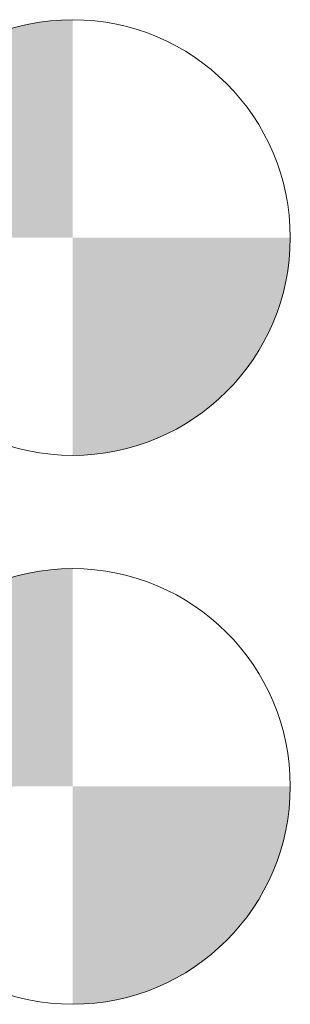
# Model space of a CAD drawing. Header units: millimetres. Extents: x 18815 to 33811, y -1140 to 12702.
# Tile 21 of 45: x 28753 to 28851, y -1079 to -721. Entities that reach past the tile are written whole.
import ezdxf

# ---------------------------------------------------------------- set-up
doc = ezdxf.new("R2010")
doc.units = ezdxf.units.MM
doc.layers.add('00_Algemeen', color=7, linetype='Continuous', lineweight=18)

# ---------------------------------------------------------------- blocks, each defined once
blk = doc.blocks.new('Level - Level Head - Circle-50818-Invoer NUTS')
at = {"layer": '00_Algemeen', "lineweight": 9, "true_color": 0xe2e2e2}
h = blk.add_hatch(color=254, dxfattribs=at)
edge = h.paths.add_edge_path()
edge.add_line((-7350.618916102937, -3.109418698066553e-14), (-7429.993916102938, -3.109418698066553e-14))
edge.add_arc((-7350.618916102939, -2.756381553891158e-13), 79.37500000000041, 89.9999999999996, 179.9999999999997, ccw=False)
edge.add_line((-7350.618916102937, 79.37499999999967), (-7350.618916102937, -2.842170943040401e-14))
h = blk.add_hatch(color=254, dxfattribs=at)
edge = h.paths.add_edge_path()
edge.add_line((-7350.618916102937, -79.3750000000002), (-7350.618916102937, -6.252776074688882e-13))
edge.add_line((-7350.618916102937, -6.276187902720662e-13), (-7271.243916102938, -6.276187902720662e-13))
edge.add_arc((-7350.618916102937, -2.707167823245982e-13), 79.37499999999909, 269.9999999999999, 359.9999999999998, ccw=False)
at = {"layer": '00_Algemeen', "color": 253, "lineweight": 9, "true_color": 0xaaaaaa}
blk.add_circle((-7350.618916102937, -2.707167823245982e-13), 79.37499999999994, dxfattribs=at)
blk = doc.blocks.new('20250708 24278 TO concept_rvt-2-Invoer NUTS')
at = {"layer": '00_Algemeen', "color": 253, "lineweight": 5, "true_color": 0xaaaaaa}
for p in [(0, -799.9999999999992), (0, -999.9999999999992)]:
    blk.add_blockref('Level - Level Head - Circle-50818-Invoer NUTS', p, dxfattribs=at)

msp = doc.modelspace()

# ---------------------------------------------------------------- block references
at = {"lineweight": 5}
msp.add_blockref('20250708 24278 TO concept_rvt-2-Invoer NUTS', (36122.45876509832, 0), dxfattribs=at)

doc.saveas('drawing.dxf')
